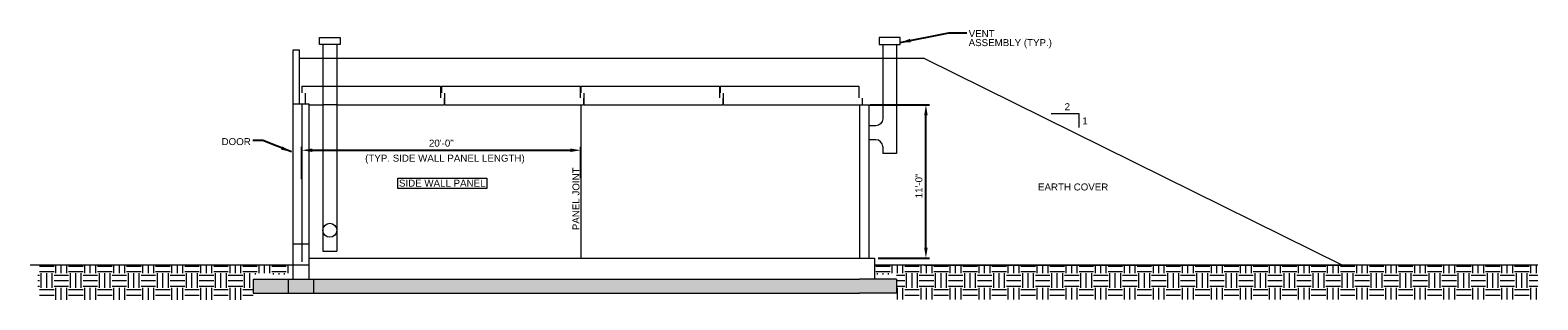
# Model space of a CAD drawing. Header units: inches. Extents: x -208 to 1330, y -642 to 610.
# Tile 2 of 2: x -208 to 1090, y 378 to 610. Entities that reach past the tile are written whole.
import ezdxf
from ezdxf.enums import TextEntityAlignment as Align

# ---------------------------------------------------------------- set-up
doc = ezdxf.new("R2010")
doc.units = ezdxf.units.IN
doc.header["$LTSCALE"] = 16
doc.header["$MEASUREMENT"] = 0
doc.layers.get('Defpoints').update_dxf_attribs({"color": 253, "lineweight": 9})
doc.layers.add('E-40-REF', color=253, linetype='Continuous', lineweight=9)
doc.styles.add("_1 4 1'-0", font='arial.ttf', dxfattribs={"height": 6})
doc.dimstyles.new("1 4 1'-0", dxfattribs={"dimtxt": 6, "dimasz": 9, "dimexe": 3, "dimexo": 3, "dimgap": 3, "dimtad": 1, "dimdec": 0, "dimzin": 11, "dimdsep": 46, "dimlunit": 3, "dimtxsty": "_1 4 1'-0", "dimcen": 0.09, "dimadec": 4, "dimazin": 3, "dimtfac": 1, "dimtdec": 0, "dimtofl": 0, "dimtmove": 0, "dimatfit": 3, "dimfxl": 1, "dimfrac": 2, "dimtzin": 11, "dimarcsym": 0})

# ---------------------------------------------------------------- blocks, each defined once
blk = doc.blocks.new('*D3')
at = {"layer": 'Defpoints', "color": 0, "transparency": 16777216}
for p in [(266, 506.9), (26, 479), (266, 480)]:
    blk.add_point(p, dxfattribs=at)
at = {"layer": 'E-40-REF', "color": 0, "lineweight": -2, "transparency": 16777216}
for p, q in [((26, 482), (26, 509.9)), ((35, 506.9), (257, 506.9)), ((266, 483), (266, 509.9))]:
    blk.add_line(p, q, dxfattribs=at)
at = {"layer": 'E-40-REF', "color": 0, "transparency": 16777216}
for points in [[(35, 508.4), (35, 505.4), (26, 506.9)], [(257, 508.4), (257, 505.4), (266, 506.9)]]:
    blk.add_solid(points, dxfattribs=at)
at = {"layer": 'E-40-REF', "color": 0, "transparency": 16777216, "insert": (146, 513), "char_height": 6, "attachment_point": 5, "style": "_1 4 1'-0"}
blk.add_mtext('20\'-0"', dxfattribs=at)
blk = doc.blocks.new('*D4')
at = {"layer": 'Defpoints', "color": 0, "transparency": 16777216}
for p in [(512, 546), (563.2, 546), (519, 414)]:
    blk.add_point(p, dxfattribs=at)
at = {"layer": 'E-40-REF', "color": 0, "lineweight": -2, "transparency": 16777216}
for p, q in [((515, 546), (566.2, 546)), ((563.2, 423), (563.2, 537)), ((522, 414), (566.2, 414))]:
    blk.add_line(p, q, dxfattribs=at)
at = {"layer": 'E-40-REF', "color": 0, "transparency": 16777216}
for points in [[(561.7, 537), (564.7, 537), (563.2, 546)], [(561.7, 423), (564.7, 423), (563.2, 414)]]:
    blk.add_solid(points, dxfattribs=at)
at = {"layer": 'E-40-REF', "color": 0, "transparency": 16777216, "insert": (557.2, 476.2), "char_height": 6, "attachment_point": 5, "rotation": 90, "style": "_1 4 1'-0"}
blk.add_mtext('11\'-0"', dxfattribs=at)

msp = doc.modelspace()

# ---------------------------------------------------------------- hatches: boundary and pattern name
at = {"layer": 'E-40-REF', "transparency": 33554508}
h = msp.add_hatch(dxfattribs=at)
h.set_pattern_fill('EARTH', color=256, scale=50)
h.set_pattern_definition([(0, (0, 1502.53), (12.5, 12.5), [12.5, -12.5]), (0, (0, 1507.218), (12.5, 12.5), [12.5, -12.5]), (0, (0, 1511.905), (12.5, 12.5), [12.5, -12.5]), (90, (1.562, 1513.468), (-12.5, 12.5), [12.5, -12.5]), (90, (6.25, 1513.468), (-12.5, 12.5), [12.5, -12.5]), (90, (10.938, 1513.468), (-12.5, 12.5), [12.5, -12.5])])
h.paths.add_polyline_path([(-16, 400), (18, 400), (18, 408), (-201.3, 408), (-201.3, 378.1), (-16, 378.1)])
h = msp.add_hatch(dxfattribs=at)
h.set_pattern_fill('EARTH', color=256, scale=50)
h.set_pattern_definition([(0, (-480, 1502.53), (12.5, 12.5), [12.5, -12.5]), (0, (-480, 1507.218), (12.5, 12.5), [12.5, -12.5]), (0, (-480, 1511.905), (12.5, 12.5), [12.5, -12.5]), (90, (-478.438, 1513.468), (-12.5, 12.5), [12.5, -12.5]), (90, (-473.75, 1513.468), (-12.5, 12.5), [12.5, -12.5]), (90, (-469.062, 1513.468), (-12.5, 12.5), [12.5, -12.5])])
h.paths.add_polyline_path([(1090.1, 408), (519, 408), (519, 400), (538, 400), (538, 378.3), (1090.1, 378.3)])
at = {"layer": 'E-40-REF', "transparency": 33554483}
h = msp.add_hatch(color=256, dxfattribs=at)
h.dxf.hatch_style = 1
h.paths.add_polyline_path([(14, 396), (-16, 396), (-16, 384), (14, 384)])
h.paths.add_polyline_path([(36, 396), (14, 396), (14, 384), (36, 384)])
h.paths.add_polyline_path([(106, 396), (36, 396), (36, 384), (106, 384)])
h.paths.add_polyline_path([(538, 396), (106, 396), (106, 384), (538, 384)])

# ---------------------------------------------------------------- linework, layer by layer
at = {"layer": 'E-40-REF'}
for p, q in [((44, 598), (44, 420)), ((56, 598), (56, 420)), ((526, 598), (526, 534)), ((538, 598), (538, 522)), ((562, 586), (24, 586)), ((562, 586), (922, 408)), ((26, 562), (26, 556.2)), ((26, 562), (44, 562)), ((44, 562), (56.3, 562)), ((56, 562), (145.4, 562)), ((145.4, 562), (145.4, 552)), ((146, 562), (146, 556.2)), ((146, 562), (265.4, 562)), ((265.4, 562), (265.4, 552)), ((266, 562), (266, 556.2)), ((266, 562), (385.4, 562)), ((385.4, 562), (385.4, 552)), ((386, 562), (386, 556.2)), ((386, 562), (505.4, 562)), ((505.4, 562), (505.4, 552)), ((18, 547), (32, 547)), ((18, 547), (18, 396)), ((26, 547), (26, 411)), ((29, 547), (29, 555.9)), ((32, 547), (32, 396)), ((32, 546), (44, 546)), ((56, 546), (44, 546)), ((56, 546), (148.4, 546)), ((148.4, 551.7), (148.4, 546)), ((149, 546), (149, 555.9)), ((149, 546), (268.4, 546)), ((266, 546), (266, 414)), ((268.4, 551.7), (268.4, 546)), ((269, 546), (269, 555.9)), ((269, 546), (388.4, 546)), ((388.4, 551.7), (388.4, 546)), ((389, 546), (389, 555.9)), ((389, 546), (508.4, 546)), ((506, 546), (506, 414)), ((508.4, 551.7), (508.4, 546)), ((671, 538.6), (695, 538.6)), ((695, 538.6), (695, 526.6)), ((520, 528), (514, 528)), ((520, 516), (514, 516)), ((526, 510, 0), (526, 504, 0)), ((32, 426), (18, 426)), ((44, 420), (56, 420)), ((32, 408), (-208, 408)), ((32, 414), (519, 414)), ((519, 414), (519, 396)), ((1090, 408), (519, 408)), ((562, 408), (922, 408)), ((-16, 396), (-16, 384)), ((-16, 396), (506, 396)), ((14, 396), (14, 384)), ((36, 396), (36, 384)), ((538, 396), (506, 396)), ((538, 396), (538, 384)), ((-16, 384), (506, 384)), ((538, 384), (506, 384))]:
    msp.add_line(p, q, dxfattribs=at)
at = {"layer": 'E-40-REF', "elevation": 0, "flags": 128}
for points in [[(24, 547), (24, 593), (18, 593), (18, 547)], [(32, 546), (32, 546), (44, 546)], [(506, 546), (514, 546), (514, 414)], [(538, 522), (538, 504), (526, 504)]]:
    msp.add_lwpolyline(points, dxfattribs=at)
at = {"layer": 'E-40-REF'}
msp.add_circle((50, 438), 6, dxfattribs=at)
at = {"layer": 'E-40-REF', "extrusion": (0, 0, -1)}
msp.add_arc((-520, 534), 6, 180, 270, dxfattribs=at)
at = {"layer": 'E-40-REF'}
msp.add_arc((520, 510), 6, 0, 90, dxfattribs=at)
for points in [[(41, 604), (59, 604), (59, 598), (41, 598)], [(541, 604), (523, 604), (523, 598), (541, 598)], [(108.6, 483), (185.2, 483), (185.2, 474), (108.6, 474)]]:
    msp.add_3dface(points, dxfattribs=at)

# ---------------------------------------------------------------- texts
at = {"layer": 'E-40-REF', "style": "_1 4 1'-0"}
for s, p in [('(TYP. SIDE WALL PANEL LENGTH)', (80.4, 500.1)), ('SIDE WALL PANEL', (109.5, 478.6))]:
    msp.add_text(s, height=6, dxfattribs=at).set_placement(p, align=Align.MIDDLE_LEFT)
msp.add_text('PANEL JOINT', height=6, rotation=90, dxfattribs=at).set_placement((261.9, 438.1), align=Align.MIDDLE_LEFT)
at = {"layer": 'E-40-REF', "char_height": 6, "line_spacing_factor": 0.776524, "style": "_1 4 1'-0"}
for s, insert, width, attachment_point in [('VENT\\PASSEMBLY (TYP.)', (600, 610.3), 75.425, 1), ('2', (682.6, 547.4), 7.393, 1), ('1', (697.9, 535.2), 7.393, 1), ('DOOR', (-43.2, 514.3), 29.915, 4), ('EARTH COVER', (659.7, 478.3), 75.425, 1)]:
    msp.add_mtext(s, dxfattribs=dict(at, insert=insert, width=width, attachment_point=attachment_point))

# ---------------------------------------------------------------- dimensions: what is measured, and where the dimension line sits
at = {"layer": 'E-40-REF'}
dim = msp.add_linear_dim(base=(563.2, 546), p1=(519, 414), p2=(512, 546), angle=90, dimstyle="1 4 1'-0", dxfattribs=at)
dim.commit()
dim.dimension.update_dxf_attribs({"geometry": '*D4', "text_midpoint": (563.2, 476.2), "dimtype": 160})
dim = msp.add_linear_dim(base=(266, 506.9), p1=(26, 479), p2=(266, 480), dimstyle="1 4 1'-0", dxfattribs=at)
dim.commit()
dim.dimension.update_dxf_attribs({"geometry": '*D3', "text_midpoint": (146, 506.9), "dimtype": 160})

# ---------------------------------------------------------------- leaders
for points in [[(541, 599.6), (583, 608), (598.4, 608)], [(16.9, 505.5), (-7.8, 515.3), (-16.4, 515.3)]]:
    msp.add_leader(points, dimstyle="1 4 1'-0", override={"dimgap": 6}, dxfattribs=at)

doc.saveas('drawing.dxf')
